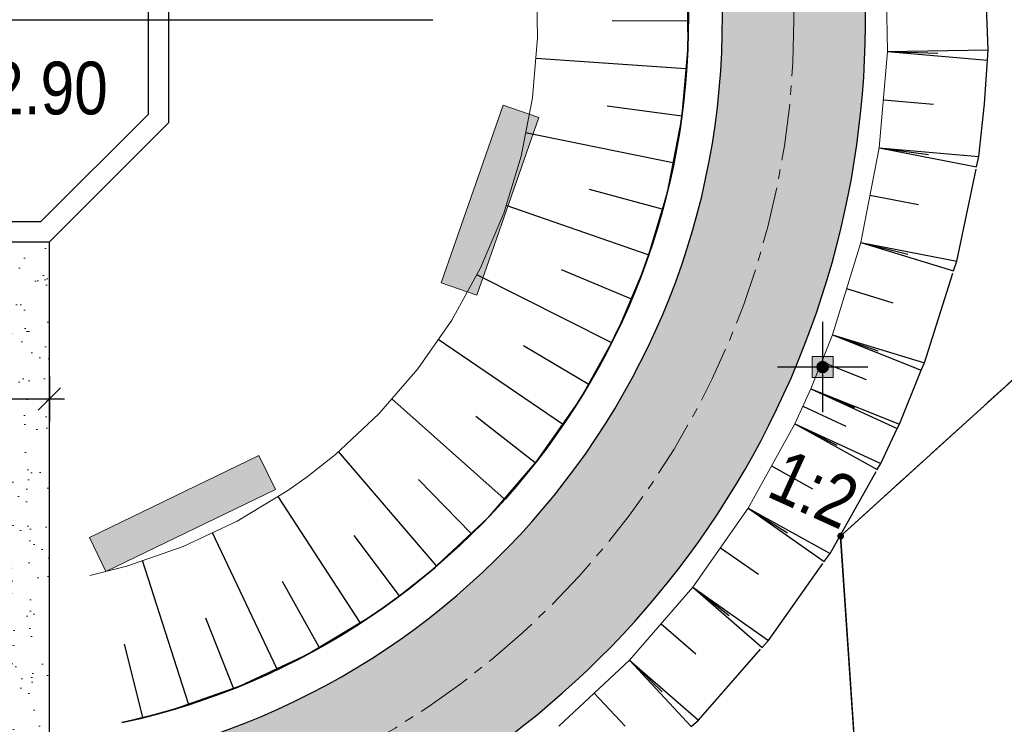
# Model space of a CAD drawing. Header units: metres. Extents: x 0 to 5465380, y 0 to 5925815.
# Tile 109 of 141: x 5463959 to 5463973, y 5925576 to 5925585. Entities that reach past the tile are written whole.
import ezdxf

# ---------------------------------------------------------------- set-up
doc = ezdxf.new("R2010")
doc.units = ezdxf.units.M
for name, pattern in [('CENTER2', [1.125, 0.75, -0.125, 0.125, -0.125]), ('HIDDEN', [0.375, 0.25, -0.125]), ('PRZER1-1', [2, 1, -1]), ('PRZER3-1', [4, 3, -1])]:
    doc.linetypes.add(name, pattern=pattern)
for name, color, linetype, lineweight in [('#DEMCAD_OPR.OŚW.ZEW_1_Nr_Pióra__3', 30, 'Continuous', 18), ('#DEMCAD_OPR.OŚW.ZEW_1_Nr_Pióra__5', 161, 'Continuous', 25), ('#DEMCAD_OPR.OŚW.ZEW_1_Nr_Pióra__6', 5, 'Continuous', 35), ('$DR - obrzeże 8x30', 34, 'Continuous', 30), ('$DR - osie ścieżek', 7, 'CENTER2', 15), ('$DR - wyp. chodnik', 44, 'Continuous', 5), ('$DR - zał. arch.', 7, 'Continuous', 13), ('$DR - zał. mapa', 250, 'Continuous', 0), ('___ławki_Nr_Pióra__141', 7, 'Continuous', 0), ('___ławki_Nr_Pióra__246', 34, 'Continuous', 211)]:
    doc.layers.add(name, color=color, linetype=linetype, lineweight=lineweight)
for name, color, linetype in [('$DR - rzędne', 1, 'Continuous'), ('$DR - wymiary', 7, 'Continuous'), ('____rosliny', 7, 'Continuous'), ('AecObjExplode_rys 1_Vport_D5A', 7, 'Continuous'), ('AecObjExplode_rys 3_Vport_DDD', 7, 'Continuous'), ('AecObjExplode_rys 4_Vport_E22', 7, 'Continuous'), ('C-DROGI-KORYTARZE', 7, 'Continuous'), ('C-DROGI-SYTUACJA', 7, 'Continuous'), ('C-DZIALKI', 5, 'Continuous'), ('C-TEREN-SKARPY', 94, 'Continuous')]:
    doc.layers.add(name, color=color, linetype=linetype)
for name, color, linetype, lineweight, true_color in [('EGBD03', 7, 'Continuous', 18, 0x008000), ('EGBK02', 7, 'PRZER3-1', 18, 0x008000), ('EGBP04', 7, 'Continuous', 18, 0x008000), ('EGBU01', 7, 'PRZER1-1', 18, 0x008000)]:
    doc.layers.add(name, color=color, linetype=linetype, lineweight=lineweight, true_color=true_color)
doc.styles.add('ARIAL 2', font='ARIALN.TTF')
doc.dimstyles.new('LINIOWY', dxfattribs={"dimtxt": 0.7, "dimasz": 0.3, "dimexe": 0.3, "dimexo": 0, "dimgap": 0.2, "dimtad": 1, "dimzin": 9, "dimdsep": 46, "dimtxsty": 'ARIAL 2', "dimblk": 'OBLIQUE', "dimcen": 0, "dimdle": 0.2, "dimclrd": 7, "dimclre": 7, "dimclrt": 1, "dimadec": 0, "dimazin": 0, "dimtfac": 1, "dimtofl": 0, "dimtmove": 1, "dimatfit": 3, "dimldrblk": 'OBLIQUE', "dimfxl": 0.3, "dimfxlon": 1, "dimtolj": 1, "dimtzin": 1, "dimarcsym": 0})

# ---------------------------------------------------------------- blocks, each defined once
blk = doc.blocks.new('EPPGN')
blk.add_hatch(color=0).paths.add_polyline_path([(0, -0.09), (0.027812, -0.085595), (0.052901, -0.072812), (0.072812, -0.052901), (0.085595, -0.027812), (0.09, 0), (0.085595, 0.027812), (0.072812, 0.052901), (0.052901, 0.072812), (0.027812, 0.085595), (0, 0.09), (-0.027812, 0.085595), (-0.052901, 0.072812), (-0.072812, 0.052901), (-0.085595, 0.027812), (-0.09, 0), (-0.085595, -0.027812), (-0.072812, -0.052901), (-0.052901, -0.072812), (-0.027812, -0.085595)])
blk = doc.blocks.new('GK.6640.1913.2022 szara')
at = {"layer": 'EGBD03', "color": 52, "linetype": 'Continuous', "lineweight": 30}
blk.add_lwpolyline([(5463976.53, 5925486.659), (5463970.344, 5925578.524), (5463983.032, 5925590.042), (5463928.32, 5925650.72), (5463927.256, 5925651.9), (5463894.766, 5925638.737), (5463911.73, 5925597.06), (5463843.77, 5925569.527), (5463856.962, 5925537.116), (5463925.884, 5925562.287), (5463928.865, 5925568.698), (5463933.562, 5925570.413), (5463940.422, 5925551.628), (5463935.726, 5925549.913), (5463929.655, 5925553.021), (5463860.732, 5925527.855), (5463901.732, 5925427.127), (5463960.738, 5925457.702)], close=True, dxfattribs=at)
blk.add_lwpolyline([(5463999.014, 5925572.313), (5463983.032, 5925590.042), (5463970.344, 5925578.524), (5463976.53, 5925486.659), (5463987.688, 5925486.122), (5464006.211, 5925485.304)], dxfattribs=at)
at = {"layer": 'EGBK02', "color": 252, "linetype": 'PRZER3-1', "lineweight": 18, "ltscale": 0.5}
blk.add_lwpolyline([(5463856.962, 5925537.116), (5463860.732, 5925527.855), (5463899.34, 5925515.62), (5463908.85, 5925504.3), (5463937.87, 5925497.24), (5463946.13, 5925487.11), (5463947.1, 5925482.79), (5463950.95, 5925472.07), (5463950.99, 5925465.56), (5463952.34, 5925458.74), (5463949.58, 5925451.92), (5463960.738, 5925457.702), (5463976.53, 5925486.659), (5463970.344, 5925578.524), (5463983.032, 5925590.042), (5463928.32, 5925650.72), (5463927.256, 5925651.9), (5463894.766, 5925638.737), (5463911.73, 5925597.06), (5463843.77, 5925569.527)], close=True, dxfattribs=at)
at = {"layer": 'EGBU01', "color": 252, "linetype": 'PRZER1-1', "ltscale": 0.5}
blk.add_lwpolyline([(5463856.962, 5925537.116), (5463860.732, 5925527.855), (5463899.34, 5925515.62), (5463908.85, 5925504.3), (5463937.87, 5925497.24), (5463946.13, 5925487.11), (5463947.1, 5925482.79), (5463950.95, 5925472.07), (5463950.99, 5925465.56), (5463952.34, 5925458.74), (5463949.58, 5925451.92), (5463960.738, 5925457.702), (5463976.53, 5925486.659), (5463970.344, 5925578.524), (5463983.032, 5925590.042), (5463928.32, 5925650.72), (5463927.256, 5925651.9), (5463894.766, 5925638.737), (5463911.73, 5925597.06), (5463843.77, 5925569.527)], close=True, dxfattribs=at)
blk.add_lwpolyline([(5463999.014, 5925572.313), (5463983.032, 5925590.042), (5463970.344, 5925578.524), (5463976.53, 5925486.659), (5463987.688, 5925486.122), (5464006.211, 5925485.304)], dxfattribs=at)
at = {"layer": 'EGBP04', "color": 252, "lineweight": 18, "xscale": 0.5, "yscale": 0.5}
blk.add_blockref('EPPGN', (5463970.344, 5925578.524), dxfattribs=at)
blk = doc.blocks.new('świetlica_bezrzecze_PB_PZT oczyszczony')
at = {"layer": '#DEMCAD_OPR.OŚW.ZEW_1_Nr_Pióra__3', "linetype": 'Continuous'}
blk.add_hatch(color=256, dxfattribs=at).paths.add_polyline_path([(5463970.178, 5925580.768, 1), (5463970.033, 5925580.768, 1)], flags=0)
at = {"layer": '#DEMCAD_OPR.OŚW.ZEW_1_Nr_Pióra__6', "linetype": 'Continuous'}
blk.add_hatch(color=256, dxfattribs=at).paths.add_polyline_path([(5463970.245, 5925580.908), (5463969.965, 5925580.908), (5463969.965, 5925580.628), (5463970.245, 5925580.628)], flags=0)
at = {"layer": '___ławki_Nr_Pióra__246', "linetype": 'Continuous'}
for points in [[(5463965.04, 5925581.886), (5463965.512, 5925581.722), (5463966.335, 5925584.083), (5463965.863, 5925584.247)], [(5463960.368, 5925578.505), (5463960.586, 5925578.055), (5463962.837, 5925579.142), (5463962.619, 5925579.593)]]:
    blk.add_hatch(color=256, dxfattribs=at).paths.add_polyline_path(points, flags=0)
at = {"layer": '#DEMCAD_OPR.OŚW.ZEW_1_Nr_Pióra__3', "linetype": 'Continuous', "flags": 128}
blk.add_lwpolyline([(5463969.965, 5925580.908), (5463970.245, 5925580.908), (5463970.245, 5925580.628), (5463969.965, 5925580.628)], close=True, dxfattribs=at)
at = {"layer": '#DEMCAD_OPR.OŚW.ZEW_1_Nr_Pióra__5', "linetype": 'Continuous', "flags": 128}
for points in [[(5463970.105, 5925581.368), (5463970.105, 5925580.168)], [(5463970.705, 5925580.768), (5463969.505, 5925580.768)]]:
    blk.add_lwpolyline(points, dxfattribs=at)
at = {"layer": '#DEMCAD_OPR.OŚW.ZEW_1_Nr_Pióra__6', "linetype": 'Continuous'}
blk.add_circle((5463970.105, 5925580.768), 0.0725, dxfattribs=at)
at = {"layer": '____rosliny', "linetype": 'Continuous', "flags": 128}
for points in [[(5463961.421, 5925584.016), (5463961.421, 5925586.256), (5463959.836, 5925587.841), (5463957.596, 5925587.841), (5463956.011, 5925586.256), (5463956.011, 5925584.016), (5463957.596, 5925582.431), (5463959.836, 5925582.431)], [(5463959.724, 5925587.571), (5463957.708, 5925587.571), (5463956.282, 5925586.144), (5463956.282, 5925584.128), (5463957.708, 5925582.702), (5463959.724, 5925582.702), (5463961.151, 5925584.128), (5463961.151, 5925586.144)]]:
    blk.add_lwpolyline(points, close=True, dxfattribs=at)
at = {"layer": '___ławki_Nr_Pióra__141', "linetype": 'Continuous', "flags": 128}
for points in [[(5463965.04, 5925581.886), (5463965.512, 5925581.722), (5463966.335, 5925584.083), (5463965.863, 5925584.247)], [(5463960.368, 5925578.505), (5463960.586, 5925578.055), (5463962.837, 5925579.142), (5463962.619, 5925579.593)]]:
    blk.add_lwpolyline(points, close=True, dxfattribs=at)
blk = doc.blocks.new('_OBLIQUE')
at = {"color": 0, "linetype": 'ByBlock'}
blk.add_line((-0.5, -0.5), (0.5, 0.5), dxfattribs=at)
blk = doc.blocks.new('*D100')
at = {"layer": '$DR - wymiary', "color": 7, "lineweight": -2, "transparency": 16777216}
for p, q in [((5463966.706, 5925591.489), (5463966.524, 5925591.727)), ((5463950.583, 5925579.154), (5463966.865, 5925591.611)), ((5463950.742, 5925579.276), (5463950.56, 5925579.514))]:
    blk.add_line(p, q, dxfattribs=at)
at = {"layer": 'Defpoints', "color": 0, "transparency": 16777216}
for p in [(5463966.706, 5925591.489), (5463966.706, 5925591.489), (5463950.742, 5925579.276)]:
    blk.add_point(p, dxfattribs=at)
at = {"layer": '$DR - wymiary', "color": 7, "lineweight": -2, "transparency": 16777216, "xscale": 0.3, "yscale": 0.3, "zscale": 0.3}
for p, rotation in [((5463966.706, 5925591.489), 37.41772911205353), ((5463950.742, 5925579.276), 217.4177291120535)]:
    blk.add_blockref('_OBLIQUE', p, dxfattribs=dict(at, rotation=rotation))
at = {"layer": '$DR - wymiary', "color": 1, "transparency": 16777216, "insert": (5463958.385, 5925585.825), "char_height": 0.7, "attachment_point": 5, "rotation": 37.4177, "style": 'ARIAL 2'}
blk.add_mtext('\\A1;20.1', dxfattribs=at)
blk = doc.blocks.new('*D137')
at = {"layer": '$DR - wymiary', "color": 7, "lineweight": -2, "transparency": 16777216}
blk.add_line((5463958.724, 5925585.382), (5463964.93, 5925585.382), dxfattribs=at)
at = {"layer": 'Defpoints', "color": 0, "transparency": 16777216}
for p in [(5463958.724, 5925585.382), (5463960.561, 5925585.382), (0, 0)]:
    blk.add_point(p, dxfattribs=at)
at = {"layer": '$DR - wymiary', "color": 1, "transparency": 16777216, "insert": (5463962.845, 5925585.94), "char_height": 0.7, "attachment_point": 5, "style": 'ARIAL 2'}
blk.add_mtext('\\A1;5925585.38', dxfattribs=at)
blk = doc.blocks.new('*D145')
at = {"layer": '$DR - wymiary', "color": 7, "lineweight": -2, "transparency": 16777216}
for p, q in [((5463957.596, 5925580.645), (5463957.596, 5925580.045)), ((5463959.836, 5925580.645), (5463959.836, 5925580.045)), ((5463957.396, 5925580.345), (5463960.036, 5925580.345))]:
    blk.add_line(p, q, dxfattribs=at)
at = {"layer": 'Defpoints', "color": 0, "transparency": 16777216}
for p in [(5463957.596, 5925582.431), (5463959.836, 5925582.431), (5463959.836, 5925580.345)]:
    blk.add_point(p, dxfattribs=at)
at = {"layer": '$DR - wymiary', "color": 7, "lineweight": -2, "transparency": 16777216, "xscale": 0.3, "yscale": 0.3, "zscale": 0.3, "rotation": 180}
blk.add_blockref('_OBLIQUE', (5463957.596, 5925580.345), dxfattribs=at)
at = {"layer": '$DR - wymiary', "color": 7, "lineweight": -2, "transparency": 16777216, "xscale": 0.3, "yscale": 0.3, "zscale": 0.3}
blk.add_blockref('_OBLIQUE', (5463959.836, 5925580.345), dxfattribs=at)
at = {"layer": '$DR - wymiary', "color": 1, "transparency": 16777216, "insert": (5463958.716, 5925580.896), "char_height": 0.7, "attachment_point": 5, "style": 'ARIAL 2'}
blk.add_mtext('\\A1;2.2', dxfattribs=at)
blk = doc.blocks.new('AecObjExplode_rys 1_Vport_D5A')
at = {"layer": 'C-DROGI-KORYTARZE', "color": 92, "linetype": 'Continuous', "lineweight": 9}
for p, q in [((5463968.298, 5925586.066), (5463968.316, 5925585.067)), ((5463966.303, 5925585.924), (5463966.317, 5925585.134)), ((5463966.316, 5925585.094), (5463966.25, 5925584.346)), ((5463966.317, 5925585.134), (5463966.316, 5925585.094)), ((5463968.314, 5925585.017), (5463968.231, 5925584.071)), ((5463968.316, 5925585.067), (5463968.314, 5925585.017)), ((5463966.25, 5925584.346), (5463966.1, 5925583.57)), ((5463968.231, 5925584.071), (5463968.041, 5925583.089)), ((5463966.1, 5925583.57), (5463965.87, 5925582.814)), ((5463968.041, 5925583.089), (5463967.751, 5925582.133)), ((5463965.87, 5925582.814), (5463965.563, 5925582.086)), ((5463965.563, 5925582.086), (5463965.181, 5925581.393)), ((5463967.751, 5925582.133), (5463967.362, 5925581.212)), ((5463965.181, 5925581.393), (5463964.729, 5925580.745)), ((5463967.362, 5925581.212), (5463966.879, 5925580.337)), ((5463964.729, 5925580.745), (5463964.211, 5925580.147)), ((5463966.879, 5925580.337), (5463966.307, 5925579.517)), ((5463964.211, 5925580.147), (5463963.634, 5925579.607)), ((5463963.634, 5925579.607), (5463963.261, 5925579.312)), ((5463966.307, 5925579.517), (5463965.653, 5925578.761)), ((5463963.261, 5925579.312), (5463963.004, 5925579.13)), ((5463963.004, 5925579.13), (5463962.328, 5925578.721)), ((5463962.328, 5925578.721), (5463961.612, 5925578.385)), ((5463965.653, 5925578.761), (5463964.924, 5925578.078)), ((5463961.612, 5925578.385), (5463960.866, 5925578.126)), ((5463960.866, 5925578.126), (5463960.372, 5925578.001)), ((5463964.924, 5925578.078), (5463964.452, 5925577.705)), ((5463964.452, 5925577.705), (5463964.127, 5925577.475)), ((5463964.127, 5925577.475), (5463963.271, 5925576.958)), ((5463963.271, 5925576.958), (5463962.366, 5925576.533)), ((5463962.366, 5925576.533), (5463961.422, 5925576.205)), ((5463961.422, 5925576.205), (5463960.798, 5925576.047))]:
    blk.add_line(p, q, dxfattribs=at)
at = {"layer": 'C-DROGI-KORYTARZE', "color": 54, "linetype": 'Continuous', "lineweight": -3}
for p, q in [((5463968.311, 5925585.362, 42.387), (5463967.312, 5925585.365, 42.367)), ((5463968.289, 5925584.731, 42.387), (5463966.296, 5925584.869, 42.347)), ((5463968.233, 5925584.102, 42.389), (5463967.243, 5925584.236, 42.369)), ((5463968.117, 5925583.48, 42.393), (5463966.16, 5925583.879, 42.353)), ((5463967.973, 5925582.865, 42.399), (5463967.01, 5925583.129, 42.379)), ((5463967.789, 5925582.26, 42.407), (5463965.901, 5925582.915, 42.367)), ((5463967.298, 5925581.097, 42.43), (5463965.512, 5925581.994, 42.39)), ((5463967.557, 5925581.673, 42.418), (5463966.637, 5925582.062, 42.398)), ((5463966.652, 5925580.012, 42.462), (5463965.001, 5925581.136, 42.422)), ((5463966.993, 5925580.543, 42.445), (5463966.132, 5925581.05, 42.425)), ((5463965.874, 5925579.017, 42.501), (5463964.386, 5925580.349, 42.461)), ((5463966.288, 5925579.495, 42.48), (5463965.501, 5925580.111, 42.46)), ((5463964.977, 5925578.128, 42.549), (5463963.676, 5925579.646, 42.509)), ((5463965.438, 5925578.56, 42.524), (5463964.74, 5925579.274, 42.504)), ((5463963.963, 5925577.375, 42.604), (5463962.874, 5925579.051, 42.564)), ((5463962.858, 5925576.763, 42.661), (5463962.001, 5925578.568, 42.621)), ((5463964.485, 5925577.731, 42.576), (5463963.886, 5925578.532, 42.556)), ((5463961.685, 5925576.296, 42.717), (5463961.073, 5925578.198, 42.677)), ((5463963.421, 5925577.048, 42.632), (5463962.934, 5925577.921, 42.612)), ((5463962.282, 5925576.503, 42.689), (5463961.914, 5925577.433, 42.669)), ((5463961.079, 5925576.118, 42.746), (5463960.836, 5925577.087, 42.726))]:
    blk.add_line(p, q, dxfattribs=at)
at = {"layer": 'C-DROGI-SYTUACJA', "color": 92, "linetype": 'Continuous', "lineweight": 9}
for p, q in [((5463970.967, 5925584.959), (5463970.944, 5925586.241)), ((5463970.855, 5925583.682), (5463970.967, 5925584.959)), ((5463970.611, 5925582.423), (5463970.855, 5925583.682)), ((5463970.237, 5925581.197), (5463970.611, 5925582.423)), ((5463969.95, 5925580.48), (5463970.237, 5925581.197)), ((5463969.736, 5925580.016), (5463969.95, 5925580.48)), ((5463969.115, 5925578.895), (5463969.736, 5925580.016)), ((5463968.38, 5925577.844), (5463969.115, 5925578.895)), ((5463967.539, 5925576.876), (5463968.38, 5925577.844)), ((5463966.602, 5925576.001), (5463967.539, 5925576.876))]:
    blk.add_line(p, q, dxfattribs=at)
at = {"layer": 'C-DZIALKI', "color": 7, "linetype": 'Continuous', "lineweight": 35}
blk.add_arc((5463958.762, 5925585.387), 9.56, 282.2986, 261.7796, dxfattribs=at)
at = {"layer": 'C-TEREN-SKARPY', "color": 92, "linetype": 'HIDDEN', "lineweight": -3, "ltscale": 5}
for p, q in [((5463972.303, 5925584.983), (5463972.254, 5925586.264)), ((5463972.294, 5925584.843), (5463972.303, 5925584.983)), ((5463972.254, 5925584.266), (5463972.294, 5925584.843)), ((5463972.179, 5925583.566), (5463972.254, 5925584.266)), ((5463972.15, 5925583.43), (5463972.179, 5925583.566)), ((5463971.886, 5925582.175), (5463972.15, 5925583.43)), ((5463971.844, 5925582.046), (5463971.886, 5925582.175)), ((5463971.457, 5925580.824), (5463971.844, 5925582.046)), ((5463971.415, 5925580.726), (5463971.457, 5925580.824)), ((5463971.125, 5925580.011), (5463971.415, 5925580.726)), ((5463971.094, 5925579.952), (5463971.125, 5925580.011)), ((5463970.878, 5925579.489), (5463971.094, 5925579.952)), ((5463970.83, 5925579.41), (5463970.878, 5925579.489)), ((5463970.204, 5925578.291), (5463970.83, 5925579.41)), ((5463970.127, 5925578.186), (5463970.204, 5925578.291)), ((5463969.387, 5925577.139), (5463970.127, 5925578.186)), ((5463969.301, 5925577.044), (5463969.387, 5925577.139)), ((5463968.456, 5925576.08), (5463969.301, 5925577.044)), ((5463968.361, 5925575.995), (5463968.456, 5925576.08))]:
    blk.add_line(p, q, dxfattribs=at)
at = {"layer": 'C-TEREN-SKARPY', "color": 92, "linetype": 'Continuous', "lineweight": -3}
for p, q in [((5463970.967, 5925584.959, 42.45), (5463972.303, 5925584.983, 41.782)), ((5463970.967, 5925584.959), (5463972.303, 5925584.983)), ((5463970.967, 5925584.959, 42.45), (5463972.294, 5925584.843, 41.784)), ((5463970.967, 5925584.959, 42.45), (5463971.633, 5925584.936, 42.117)), ((5463970.967, 5925584.959), (5463972.294, 5925584.843)), ((5463970.911, 5925584.32, 42.465), (5463971.579, 5925584.262, 42.129)), ((5463970.855, 5925583.682, 42.479), (5463972.15, 5925583.43, 41.819)), ((5463970.855, 5925583.682, 42.479), (5463971.51, 5925583.59, 42.148)), ((5463970.855, 5925583.682, 42.479), (5463972.179, 5925583.566, 41.815)), ((5463970.855, 5925583.682), (5463972.15, 5925583.43)), ((5463970.855, 5925583.682), (5463972.179, 5925583.566)), ((5463970.733, 5925583.052, 42.496), (5463971.376, 5925582.928, 42.169)), ((5463970.611, 5925582.423, 42.513), (5463971.844, 5925582.046, 41.868)), ((5463970.611, 5925582.423, 42.513), (5463971.238, 5925582.267, 42.189)), ((5463970.611, 5925582.423, 42.513), (5463971.886, 5925582.175, 41.863)), ((5463970.611, 5925582.423), (5463971.844, 5925582.046)), ((5463970.611, 5925582.423), (5463971.886, 5925582.175)), ((5463970.424, 5925581.81, 42.532), (5463971.037, 5925581.622, 42.211)), ((5463970.237, 5925581.197, 42.552), (5463971.415, 5925580.726, 41.917)), ((5463970.237, 5925581.197, 42.552), (5463970.836, 5925580.986, 42.234)), ((5463970.237, 5925581.197, 42.552), (5463971.457, 5925580.824, 41.913)), ((5463970.237, 5925581.197), (5463971.415, 5925580.726)), ((5463970.237, 5925581.197), (5463971.457, 5925580.824)), ((5463970.093, 5925580.839, 42.565), (5463970.681, 5925580.604, 42.248)), ((5463969.95, 5925580.48, 42.578), (5463971.094, 5925579.952, 41.948)), ((5463969.95, 5925580.48, 42.578), (5463970.53, 5925580.231, 42.262)), ((5463969.95, 5925580.48, 42.578), (5463971.125, 5925580.011, 41.945)), ((5463969.95, 5925580.48), (5463971.094, 5925579.952)), ((5463969.95, 5925580.48), (5463971.125, 5925580.011)), ((5463969.843, 5925580.248, 42.587), (5463970.415, 5925579.985, 42.272)), ((5463969.736, 5925580.016, 42.595), (5463970.83, 5925579.41, 41.97)), ((5463969.736, 5925580.016, 42.595), (5463970.295, 5925579.733, 42.282)), ((5463969.736, 5925580.016, 42.595), (5463970.878, 5925579.489, 41.967)), ((5463969.736, 5925580.016), (5463970.83, 5925579.41)), ((5463969.736, 5925580.016), (5463970.878, 5925579.489)), ((5463969.425, 5925579.455, 42.618), (5463969.971, 5925579.153, 42.306)), ((5463969.115, 5925578.895, 42.64), (5463970.127, 5925578.186, 42.022)), ((5463969.115, 5925578.895, 42.64), (5463969.64, 5925578.567, 42.33)), ((5463969.115, 5925578.895, 42.64), (5463970.204, 5925578.291, 42.017)), ((5463969.115, 5925578.895), (5463970.127, 5925578.186)), ((5463969.115, 5925578.895), (5463970.204, 5925578.291)), ((5463968.747, 5925578.369, 42.663), (5463969.252, 5925578.016, 42.354)), ((5463968.38, 5925577.844, 42.685), (5463969.301, 5925577.044, 42.075)), ((5463968.38, 5925577.844, 42.685), (5463968.862, 5925577.468, 42.379)), ((5463968.38, 5925577.844, 42.685), (5463969.387, 5925577.139, 42.07)), ((5463968.38, 5925577.844), (5463969.301, 5925577.044)), ((5463968.38, 5925577.844), (5463969.387, 5925577.139)), ((5463967.959, 5925577.36, 42.707), (5463968.419, 5925576.961, 42.403)), ((5463967.539, 5925576.876, 42.73), (5463968.361, 5925575.995, 42.127)), ((5463967.539, 5925576.876, 42.73), (5463967.974, 5925576.457, 42.427)), ((5463967.539, 5925576.876, 42.73), (5463968.456, 5925576.08, 42.123)), ((5463967.539, 5925576.876), (5463968.456, 5925576.08)), ((5463967.539, 5925576.876), (5463968.361, 5925575.995)), ((5463967.07, 5925576.439, 42.752), (5463967.481, 5925575.999, 42.451))]:
    blk.add_line(p, q, dxfattribs=at)
blk = doc.blocks.new('AecObjExplode_rys 4_Vport_E22')
at = {"layer": 'C-DROGI-KORYTARZE', "color": 92, "linetype": 'Continuous', "lineweight": 9}
for p, q in [((5463968.298, 5925586.066), (5463968.316, 5925585.067)), ((5463966.303, 5925585.924), (5463966.317, 5925585.134)), ((5463966.316, 5925585.094), (5463966.25, 5925584.346)), ((5463966.317, 5925585.134), (5463966.316, 5925585.094)), ((5463968.314, 5925585.017), (5463968.231, 5925584.071)), ((5463968.316, 5925585.067), (5463968.314, 5925585.017)), ((5463966.25, 5925584.346), (5463966.1, 5925583.57)), ((5463968.231, 5925584.071), (5463968.041, 5925583.089)), ((5463966.1, 5925583.57), (5463965.87, 5925582.814)), ((5463968.041, 5925583.089), (5463967.751, 5925582.133)), ((5463965.87, 5925582.814), (5463965.563, 5925582.086)), ((5463965.563, 5925582.086), (5463965.181, 5925581.393)), ((5463967.751, 5925582.133), (5463967.362, 5925581.212)), ((5463965.181, 5925581.393), (5463964.729, 5925580.745)), ((5463967.362, 5925581.212), (5463966.879, 5925580.337)), ((5463964.729, 5925580.745), (5463964.211, 5925580.147)), ((5463966.879, 5925580.337), (5463966.307, 5925579.517)), ((5463964.211, 5925580.147), (5463963.634, 5925579.607)), ((5463963.634, 5925579.607), (5463963.261, 5925579.312)), ((5463966.307, 5925579.517), (5463965.653, 5925578.761)), ((5463963.261, 5925579.312), (5463963.004, 5925579.13)), ((5463963.004, 5925579.13), (5463962.328, 5925578.721)), ((5463962.328, 5925578.721), (5463961.612, 5925578.385)), ((5463965.653, 5925578.761), (5463964.924, 5925578.078)), ((5463961.612, 5925578.385), (5463960.866, 5925578.126)), ((5463960.866, 5925578.126), (5463960.372, 5925578.001)), ((5463964.924, 5925578.078), (5463964.452, 5925577.705)), ((5463964.452, 5925577.705), (5463964.127, 5925577.475)), ((5463964.127, 5925577.475), (5463963.271, 5925576.958)), ((5463963.271, 5925576.958), (5463962.366, 5925576.533)), ((5463962.366, 5925576.533), (5463961.422, 5925576.205)), ((5463961.422, 5925576.205), (5463960.798, 5925576.047))]:
    blk.add_line(p, q, dxfattribs=at)
at = {"layer": 'C-DROGI-KORYTARZE', "color": 54, "linetype": 'Continuous', "lineweight": -3}
for p, q in [((5463968.311, 5925585.362, 42.387), (5463967.312, 5925585.365, 42.367)), ((5463968.289, 5925584.731, 42.387), (5463966.296, 5925584.869, 42.347)), ((5463968.233, 5925584.102, 42.389), (5463967.243, 5925584.236, 42.369)), ((5463968.117, 5925583.48, 42.393), (5463966.16, 5925583.879, 42.353)), ((5463967.973, 5925582.865, 42.399), (5463967.01, 5925583.129, 42.379)), ((5463967.789, 5925582.26, 42.407), (5463965.901, 5925582.915, 42.367)), ((5463967.298, 5925581.097, 42.43), (5463965.512, 5925581.994, 42.39)), ((5463967.557, 5925581.673, 42.418), (5463966.637, 5925582.062, 42.398)), ((5463966.652, 5925580.012, 42.462), (5463965.001, 5925581.136, 42.422)), ((5463966.993, 5925580.543, 42.445), (5463966.132, 5925581.05, 42.425)), ((5463965.874, 5925579.017, 42.501), (5463964.386, 5925580.349, 42.461)), ((5463966.288, 5925579.495, 42.48), (5463965.501, 5925580.111, 42.46)), ((5463964.977, 5925578.128, 42.549), (5463963.676, 5925579.646, 42.509)), ((5463965.438, 5925578.56, 42.524), (5463964.74, 5925579.274, 42.504)), ((5463963.963, 5925577.375, 42.604), (5463962.874, 5925579.051, 42.564)), ((5463962.858, 5925576.763, 42.661), (5463962.001, 5925578.568, 42.621)), ((5463964.485, 5925577.731, 42.576), (5463963.886, 5925578.532, 42.556)), ((5463961.685, 5925576.296, 42.717), (5463961.073, 5925578.198, 42.677)), ((5463963.421, 5925577.048, 42.632), (5463962.934, 5925577.921, 42.612)), ((5463962.282, 5925576.503, 42.689), (5463961.914, 5925577.433, 42.669)), ((5463961.079, 5925576.118, 42.746), (5463960.836, 5925577.087, 42.726))]:
    blk.add_line(p, q, dxfattribs=at)
at = {"layer": 'C-DROGI-SYTUACJA', "color": 92, "linetype": 'Continuous', "lineweight": 9}
for p, q in [((5463970.967, 5925584.959), (5463970.944, 5925586.241)), ((5463970.855, 5925583.682), (5463970.967, 5925584.959)), ((5463970.611, 5925582.423), (5463970.855, 5925583.682)), ((5463970.237, 5925581.197), (5463970.611, 5925582.423)), ((5463969.95, 5925580.48), (5463970.237, 5925581.197)), ((5463969.736, 5925580.016), (5463969.95, 5925580.48)), ((5463969.115, 5925578.895), (5463969.736, 5925580.016)), ((5463968.38, 5925577.844), (5463969.115, 5925578.895)), ((5463967.539, 5925576.876), (5463968.38, 5925577.844)), ((5463966.602, 5925576.001), (5463967.539, 5925576.876))]:
    blk.add_line(p, q, dxfattribs=at)
at = {"layer": 'C-DZIALKI', "color": 7, "linetype": 'Continuous', "lineweight": 35}
blk.add_arc((5463958.762, 5925585.387), 9.56, 282.2986, 261.7796, dxfattribs=at)
at = {"layer": 'C-TEREN-SKARPY', "color": 92, "linetype": 'HIDDEN', "lineweight": -3, "ltscale": 5}
for p, q in [((5463972.303, 5925584.983), (5463972.254, 5925586.264)), ((5463972.294, 5925584.843), (5463972.303, 5925584.983)), ((5463972.254, 5925584.266), (5463972.294, 5925584.843)), ((5463972.179, 5925583.566), (5463972.254, 5925584.266)), ((5463972.15, 5925583.43), (5463972.179, 5925583.566)), ((5463971.886, 5925582.175), (5463972.15, 5925583.43)), ((5463971.844, 5925582.046), (5463971.886, 5925582.175)), ((5463971.457, 5925580.824), (5463971.844, 5925582.046)), ((5463971.415, 5925580.726), (5463971.457, 5925580.824)), ((5463971.125, 5925580.011), (5463971.415, 5925580.726)), ((5463971.094, 5925579.952), (5463971.125, 5925580.011)), ((5463970.878, 5925579.489), (5463971.094, 5925579.952)), ((5463970.83, 5925579.41), (5463970.878, 5925579.489)), ((5463970.204, 5925578.291), (5463970.83, 5925579.41)), ((5463970.127, 5925578.186), (5463970.204, 5925578.291)), ((5463969.387, 5925577.139), (5463970.127, 5925578.186)), ((5463969.301, 5925577.044), (5463969.387, 5925577.139)), ((5463968.456, 5925576.08), (5463969.301, 5925577.044)), ((5463968.361, 5925575.995), (5463968.456, 5925576.08))]:
    blk.add_line(p, q, dxfattribs=at)
at = {"layer": 'C-TEREN-SKARPY', "color": 92, "linetype": 'Continuous', "lineweight": -3}
for p, q in [((5463970.967, 5925584.959, 42.45), (5463972.303, 5925584.983, 41.782)), ((5463970.967, 5925584.959), (5463972.303, 5925584.983)), ((5463970.967, 5925584.959, 42.45), (5463972.294, 5925584.843, 41.784)), ((5463970.967, 5925584.959, 42.45), (5463971.633, 5925584.936, 42.117)), ((5463970.967, 5925584.959), (5463972.294, 5925584.843)), ((5463970.911, 5925584.32, 42.465), (5463971.579, 5925584.262, 42.129)), ((5463970.855, 5925583.682, 42.479), (5463972.15, 5925583.43, 41.819)), ((5463970.855, 5925583.682, 42.479), (5463971.51, 5925583.59, 42.148)), ((5463970.855, 5925583.682, 42.479), (5463972.179, 5925583.566, 41.815)), ((5463970.855, 5925583.682), (5463972.15, 5925583.43)), ((5463970.855, 5925583.682), (5463972.179, 5925583.566)), ((5463970.733, 5925583.052, 42.496), (5463971.376, 5925582.928, 42.169)), ((5463970.611, 5925582.423, 42.513), (5463971.844, 5925582.046, 41.868)), ((5463970.611, 5925582.423, 42.513), (5463971.238, 5925582.267, 42.189)), ((5463970.611, 5925582.423, 42.513), (5463971.886, 5925582.175, 41.863)), ((5463970.611, 5925582.423), (5463971.844, 5925582.046)), ((5463970.611, 5925582.423), (5463971.886, 5925582.175)), ((5463970.424, 5925581.81, 42.532), (5463971.037, 5925581.622, 42.211)), ((5463970.237, 5925581.197, 42.552), (5463971.415, 5925580.726, 41.917)), ((5463970.237, 5925581.197, 42.552), (5463970.836, 5925580.986, 42.234)), ((5463970.237, 5925581.197, 42.552), (5463971.457, 5925580.824, 41.913)), ((5463970.237, 5925581.197), (5463971.415, 5925580.726)), ((5463970.237, 5925581.197), (5463971.457, 5925580.824)), ((5463970.093, 5925580.839, 42.565), (5463970.681, 5925580.604, 42.248)), ((5463969.95, 5925580.48, 42.578), (5463971.094, 5925579.952, 41.948)), ((5463969.95, 5925580.48, 42.578), (5463970.53, 5925580.231, 42.262)), ((5463969.95, 5925580.48, 42.578), (5463971.125, 5925580.011, 41.945)), ((5463969.95, 5925580.48), (5463971.094, 5925579.952)), ((5463969.95, 5925580.48), (5463971.125, 5925580.011)), ((5463969.843, 5925580.248, 42.587), (5463970.415, 5925579.985, 42.272)), ((5463969.736, 5925580.016, 42.595), (5463970.83, 5925579.41, 41.97)), ((5463969.736, 5925580.016, 42.595), (5463970.295, 5925579.733, 42.282)), ((5463969.736, 5925580.016, 42.595), (5463970.878, 5925579.489, 41.967)), ((5463969.736, 5925580.016), (5463970.83, 5925579.41)), ((5463969.736, 5925580.016), (5463970.878, 5925579.489)), ((5463969.425, 5925579.455, 42.618), (5463969.971, 5925579.153, 42.306)), ((5463969.115, 5925578.895, 42.64), (5463970.127, 5925578.186, 42.022)), ((5463969.115, 5925578.895, 42.64), (5463969.64, 5925578.567, 42.33)), ((5463969.115, 5925578.895, 42.64), (5463970.204, 5925578.291, 42.017)), ((5463969.115, 5925578.895), (5463970.127, 5925578.186)), ((5463969.115, 5925578.895), (5463970.204, 5925578.291)), ((5463968.747, 5925578.369, 42.663), (5463969.252, 5925578.016, 42.354)), ((5463968.38, 5925577.844, 42.685), (5463969.301, 5925577.044, 42.075)), ((5463968.38, 5925577.844, 42.685), (5463968.862, 5925577.468, 42.379)), ((5463968.38, 5925577.844, 42.685), (5463969.387, 5925577.139, 42.07)), ((5463968.38, 5925577.844), (5463969.301, 5925577.044)), ((5463968.38, 5925577.844), (5463969.387, 5925577.139)), ((5463967.959, 5925577.36, 42.707), (5463968.419, 5925576.961, 42.403)), ((5463967.539, 5925576.876, 42.73), (5463968.361, 5925575.995, 42.127)), ((5463967.539, 5925576.876, 42.73), (5463967.974, 5925576.457, 42.427)), ((5463967.539, 5925576.876, 42.73), (5463968.456, 5925576.08, 42.123)), ((5463967.539, 5925576.876), (5463968.456, 5925576.08)), ((5463967.539, 5925576.876), (5463968.361, 5925575.995)), ((5463967.07, 5925576.439, 42.752), (5463967.481, 5925575.999, 42.451))]:
    blk.add_line(p, q, dxfattribs=at)
blk = doc.blocks.new('AecObjExplode_rys 3_Vport_DDD')
at = {"layer": 'C-DROGI-KORYTARZE', "color": 92, "linetype": 'Continuous', "lineweight": 9}
for p, q in [((5463968.298, 5925586.066), (5463968.316, 5925585.067)), ((5463966.303, 5925585.924), (5463966.317, 5925585.134)), ((5463966.316, 5925585.094), (5463966.25, 5925584.346)), ((5463966.317, 5925585.134), (5463966.316, 5925585.094)), ((5463968.314, 5925585.017), (5463968.231, 5925584.071)), ((5463968.316, 5925585.067), (5463968.314, 5925585.017)), ((5463966.25, 5925584.346), (5463966.1, 5925583.57)), ((5463968.231, 5925584.071), (5463968.041, 5925583.089)), ((5463966.1, 5925583.57), (5463965.87, 5925582.814)), ((5463968.041, 5925583.089), (5463967.751, 5925582.133)), ((5463965.87, 5925582.814), (5463965.563, 5925582.086)), ((5463965.563, 5925582.086), (5463965.181, 5925581.393)), ((5463967.751, 5925582.133), (5463967.362, 5925581.212)), ((5463965.181, 5925581.393), (5463964.729, 5925580.745)), ((5463967.362, 5925581.212), (5463966.879, 5925580.337)), ((5463964.729, 5925580.745), (5463964.211, 5925580.147)), ((5463966.879, 5925580.337), (5463966.307, 5925579.517)), ((5463964.211, 5925580.147), (5463963.634, 5925579.607)), ((5463963.634, 5925579.607), (5463963.261, 5925579.312)), ((5463966.307, 5925579.517), (5463965.653, 5925578.761)), ((5463963.261, 5925579.312), (5463963.004, 5925579.13)), ((5463963.004, 5925579.13), (5463962.328, 5925578.721)), ((5463962.328, 5925578.721), (5463961.612, 5925578.385)), ((5463965.653, 5925578.761), (5463964.924, 5925578.078)), ((5463961.612, 5925578.385), (5463960.866, 5925578.126)), ((5463960.866, 5925578.126), (5463960.372, 5925578.001)), ((5463964.924, 5925578.078), (5463964.452, 5925577.705)), ((5463964.452, 5925577.705), (5463964.127, 5925577.475)), ((5463964.127, 5925577.475), (5463963.271, 5925576.958)), ((5463963.271, 5925576.958), (5463962.366, 5925576.533)), ((5463962.366, 5925576.533), (5463961.422, 5925576.205)), ((5463961.422, 5925576.205), (5463960.798, 5925576.047))]:
    blk.add_line(p, q, dxfattribs=at)
at = {"layer": 'C-DROGI-KORYTARZE', "color": 54, "linetype": 'Continuous', "lineweight": -3}
for p, q in [((5463968.311, 5925585.362, 42.387), (5463967.312, 5925585.365, 42.367)), ((5463968.289, 5925584.731, 42.387), (5463966.296, 5925584.869, 42.347)), ((5463968.233, 5925584.102, 42.389), (5463967.243, 5925584.236, 42.369)), ((5463968.117, 5925583.48, 42.393), (5463966.16, 5925583.879, 42.353)), ((5463967.973, 5925582.865, 42.399), (5463967.01, 5925583.129, 42.379)), ((5463967.789, 5925582.26, 42.407), (5463965.901, 5925582.915, 42.367)), ((5463967.298, 5925581.097, 42.43), (5463965.512, 5925581.994, 42.39)), ((5463967.557, 5925581.673, 42.418), (5463966.637, 5925582.062, 42.398)), ((5463966.652, 5925580.012, 42.462), (5463965.001, 5925581.136, 42.422)), ((5463966.993, 5925580.543, 42.445), (5463966.132, 5925581.05, 42.425)), ((5463965.874, 5925579.017, 42.501), (5463964.386, 5925580.349, 42.461)), ((5463966.288, 5925579.495, 42.48), (5463965.501, 5925580.111, 42.46)), ((5463964.977, 5925578.128, 42.549), (5463963.676, 5925579.646, 42.509)), ((5463965.438, 5925578.56, 42.524), (5463964.74, 5925579.274, 42.504)), ((5463963.963, 5925577.375, 42.604), (5463962.874, 5925579.051, 42.564)), ((5463962.858, 5925576.763, 42.661), (5463962.001, 5925578.568, 42.621)), ((5463964.485, 5925577.731, 42.576), (5463963.886, 5925578.532, 42.556)), ((5463961.685, 5925576.296, 42.717), (5463961.073, 5925578.198, 42.677)), ((5463963.421, 5925577.048, 42.632), (5463962.934, 5925577.921, 42.612)), ((5463962.282, 5925576.503, 42.689), (5463961.914, 5925577.433, 42.669)), ((5463961.079, 5925576.118, 42.746), (5463960.836, 5925577.087, 42.726))]:
    blk.add_line(p, q, dxfattribs=at)
at = {"layer": 'C-DROGI-SYTUACJA', "color": 92, "linetype": 'Continuous', "lineweight": 9}
for p, q in [((5463970.967, 5925584.959), (5463970.944, 5925586.241)), ((5463970.855, 5925583.682), (5463970.967, 5925584.959)), ((5463970.611, 5925582.423), (5463970.855, 5925583.682)), ((5463970.237, 5925581.197), (5463970.611, 5925582.423)), ((5463969.95, 5925580.48), (5463970.237, 5925581.197)), ((5463969.736, 5925580.016), (5463969.95, 5925580.48)), ((5463969.115, 5925578.895), (5463969.736, 5925580.016)), ((5463968.38, 5925577.844), (5463969.115, 5925578.895)), ((5463967.539, 5925576.876), (5463968.38, 5925577.844)), ((5463966.602, 5925576.001), (5463967.539, 5925576.876))]:
    blk.add_line(p, q, dxfattribs=at)
at = {"layer": 'C-DZIALKI', "color": 7, "linetype": 'Continuous', "lineweight": 35}
blk.add_arc((5463958.762, 5925585.387), 9.56, 282.2986, 261.7796, dxfattribs=at)
at = {"layer": 'C-TEREN-SKARPY', "color": 92, "linetype": 'HIDDEN', "lineweight": -3, "ltscale": 5}
for p, q in [((5463972.303, 5925584.983), (5463972.254, 5925586.264)), ((5463972.294, 5925584.843), (5463972.303, 5925584.983)), ((5463972.254, 5925584.266), (5463972.294, 5925584.843)), ((5463972.179, 5925583.566), (5463972.254, 5925584.266)), ((5463972.15, 5925583.43), (5463972.179, 5925583.566)), ((5463971.886, 5925582.175), (5463972.15, 5925583.43)), ((5463971.844, 5925582.046), (5463971.886, 5925582.175)), ((5463971.457, 5925580.824), (5463971.844, 5925582.046)), ((5463971.415, 5925580.726), (5463971.457, 5925580.824)), ((5463971.125, 5925580.011), (5463971.415, 5925580.726)), ((5463971.094, 5925579.952), (5463971.125, 5925580.011)), ((5463970.878, 5925579.489), (5463971.094, 5925579.952)), ((5463970.83, 5925579.41), (5463970.878, 5925579.489)), ((5463970.204, 5925578.291), (5463970.83, 5925579.41)), ((5463970.127, 5925578.186), (5463970.204, 5925578.291)), ((5463969.387, 5925577.139), (5463970.127, 5925578.186)), ((5463969.301, 5925577.044), (5463969.387, 5925577.139)), ((5463968.456, 5925576.08), (5463969.301, 5925577.044)), ((5463968.361, 5925575.995), (5463968.456, 5925576.08))]:
    blk.add_line(p, q, dxfattribs=at)
at = {"layer": 'C-TEREN-SKARPY', "color": 92, "linetype": 'Continuous', "lineweight": -3}
for p, q in [((5463970.967, 5925584.959, 42.45), (5463972.303, 5925584.983, 41.782)), ((5463970.967, 5925584.959), (5463972.303, 5925584.983)), ((5463970.967, 5925584.959, 42.45), (5463972.294, 5925584.843, 41.784)), ((5463970.967, 5925584.959, 42.45), (5463971.633, 5925584.936, 42.117)), ((5463970.967, 5925584.959), (5463972.294, 5925584.843)), ((5463970.911, 5925584.32, 42.465), (5463971.579, 5925584.262, 42.129)), ((5463970.855, 5925583.682, 42.479), (5463972.15, 5925583.43, 41.819)), ((5463970.855, 5925583.682, 42.479), (5463971.51, 5925583.59, 42.148)), ((5463970.855, 5925583.682, 42.479), (5463972.179, 5925583.566, 41.815)), ((5463970.855, 5925583.682), (5463972.15, 5925583.43)), ((5463970.855, 5925583.682), (5463972.179, 5925583.566)), ((5463970.733, 5925583.052, 42.496), (5463971.376, 5925582.928, 42.169)), ((5463970.611, 5925582.423, 42.513), (5463971.844, 5925582.046, 41.868)), ((5463970.611, 5925582.423, 42.513), (5463971.238, 5925582.267, 42.189)), ((5463970.611, 5925582.423, 42.513), (5463971.886, 5925582.175, 41.863)), ((5463970.611, 5925582.423), (5463971.844, 5925582.046)), ((5463970.611, 5925582.423), (5463971.886, 5925582.175)), ((5463970.424, 5925581.81, 42.532), (5463971.037, 5925581.622, 42.211)), ((5463970.237, 5925581.197, 42.552), (5463971.415, 5925580.726, 41.917)), ((5463970.237, 5925581.197, 42.552), (5463970.836, 5925580.986, 42.234)), ((5463970.237, 5925581.197, 42.552), (5463971.457, 5925580.824, 41.913)), ((5463970.237, 5925581.197), (5463971.415, 5925580.726)), ((5463970.237, 5925581.197), (5463971.457, 5925580.824)), ((5463970.093, 5925580.839, 42.565), (5463970.681, 5925580.604, 42.248)), ((5463969.95, 5925580.48, 42.578), (5463971.094, 5925579.952, 41.948)), ((5463969.95, 5925580.48, 42.578), (5463970.53, 5925580.231, 42.262)), ((5463969.95, 5925580.48, 42.578), (5463971.125, 5925580.011, 41.945)), ((5463969.95, 5925580.48), (5463971.094, 5925579.952)), ((5463969.95, 5925580.48), (5463971.125, 5925580.011)), ((5463969.843, 5925580.248, 42.587), (5463970.415, 5925579.985, 42.272)), ((5463969.736, 5925580.016, 42.595), (5463970.83, 5925579.41, 41.97)), ((5463969.736, 5925580.016, 42.595), (5463970.295, 5925579.733, 42.282)), ((5463969.736, 5925580.016, 42.595), (5463970.878, 5925579.489, 41.967)), ((5463969.736, 5925580.016), (5463970.83, 5925579.41)), ((5463969.736, 5925580.016), (5463970.878, 5925579.489)), ((5463969.425, 5925579.455, 42.618), (5463969.971, 5925579.153, 42.306)), ((5463969.115, 5925578.895, 42.64), (5463970.127, 5925578.186, 42.022)), ((5463969.115, 5925578.895, 42.64), (5463969.64, 5925578.567, 42.33)), ((5463969.115, 5925578.895, 42.64), (5463970.204, 5925578.291, 42.017)), ((5463969.115, 5925578.895), (5463970.127, 5925578.186)), ((5463969.115, 5925578.895), (5463970.204, 5925578.291)), ((5463968.747, 5925578.369, 42.663), (5463969.252, 5925578.016, 42.354)), ((5463968.38, 5925577.844, 42.685), (5463969.301, 5925577.044, 42.075)), ((5463968.38, 5925577.844, 42.685), (5463968.862, 5925577.468, 42.379)), ((5463968.38, 5925577.844, 42.685), (5463969.387, 5925577.139, 42.07)), ((5463968.38, 5925577.844), (5463969.301, 5925577.044)), ((5463968.38, 5925577.844), (5463969.387, 5925577.139)), ((5463967.959, 5925577.36, 42.707), (5463968.419, 5925576.961, 42.403)), ((5463967.539, 5925576.876, 42.73), (5463968.361, 5925575.995, 42.127)), ((5463967.539, 5925576.876, 42.73), (5463967.974, 5925576.457, 42.427)), ((5463967.539, 5925576.876, 42.73), (5463968.456, 5925576.08, 42.123)), ((5463967.539, 5925576.876), (5463968.456, 5925576.08)), ((5463967.539, 5925576.876), (5463968.361, 5925575.995)), ((5463967.07, 5925576.439, 42.752), (5463967.481, 5925575.999, 42.451))]:
    blk.add_line(p, q, dxfattribs=at)

msp = doc.modelspace()

# ---------------------------------------------------------------- hatches: boundary and pattern name
at = {"layer": '$DR - wyp. chodnik'}
h = msp.add_hatch(dxfattribs=at)
h.set_pattern_fill('AR-SAND', color=256, scale=0.01)
h.set_pattern_definition([(37.5, (500, 0), (-0.01600031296, 0.48941323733), [0, -0.38608, 0, -0.4318, 0, -0.41275]), (7.5, (500, 0), (0.44952328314, 0.71682510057), [0, -0.20828, 0, -0.34798, 0, -0.13335]), (327.5, (499.6876, 0), (0.790992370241, 0.001437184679), [0, -0.127, 0, -0.4572, 0, -0.5969]), (317.5, (499.6876, 0), (0.76355645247, 0.22292932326), [0, -0.0635, 0, -0.29972, 0, -0.3429])])
h.paths.add_polyline_path([(5463958.811, 5925573.433, 1.284126), (5463952.971, 5925595.856), (5463945.622, 5925613.63), (5463944.143, 5925613.018), (5463946.37, 5925607.633, 0.194771), (5463934.37, 5925592.77, 0.959366), (5463910.944, 5925588.139, 1.531072), (5463902.406, 5925567.988), (5463893.559, 5925564.306, 0.384254), (5463887.764, 5925552.083), (5463862.231, 5925541.456), (5463863.153, 5925539.241), (5463888.637, 5925549.847), (5463903.669, 5925513.728), (5463903.08, 5925513.225), (5463904.38, 5925511.705), (5463904.595, 5925511.889), (5463910.657, 5925504.009), (5463924.399, 5925502.717), (5463924.162, 5925500.211), (5463926.552, 5925499.986), (5463926.788, 5925502.493), (5463940.548, 5925501.199), (5463939.758, 5925492.8), (5463941.75, 5925492.612), (5463945.889, 5925536.637, 1.642027), (5463958.177, 5925553.955)])
h.paths.add_polyline_path([(5463914.368, 5925570.584, -0.565703), (5463929.546, 5925559.395), (5463926.129, 5925523.186), (5463905.587, 5925514.846), (5463890.146, 5925551.946, -0.414214), (5463894.404, 5925562.275)], flags=16)
h.paths.add_polyline_path([(5463892.202, 5925579.937, -1), (5463912.302, 5925579.937, -1)], flags=16)
h.paths.add_polyline_path([(5463910.621, 5925571.408, 0.241691), (5463914.061, 5925581.767, 0.332), (5463928.141, 5925579.302), (5463928.394, 5925578.805)], flags=16)
h.paths.add_polyline_path([(5463921.709, 5925573.639), (5463929.394, 5925576.838), (5463944.809, 5925546.509), (5463940.735, 5925503.19), (5463926.976, 5925504.484), (5463932.165, 5925559.475, 0.382129)], flags=16)
h.paths.add_polyline_path([(5463912.703, 5925589.968, -1), (5463932.803, 5925589.968, -1)], flags=16)
h.paths.add_polyline_path([(5463929.85, 5925580.354, 0.111618), (5463933.295, 5925584.342, 0.375671), (5463956.374, 5925560.041), (5463956.18, 5925554.068, 0.258572), (5463946.204, 5925548.178)], flags=16)
h.paths.add_polyline_path([(5463947.101, 5925605.865), (5463951.602, 5925594.979, 0.663307), (5463956.814, 5925573.586), (5463956.436, 5925561.944, -0.732242)], flags=16)
h.paths.add_polyline_path([(5463948.674, 5925585.382, -1), (5463968.774, 5925585.382, -1)], flags=16)
h.paths.add_polyline_path([(5463956.118, 5925552.165), (5463955.923, 5925546.165, 8.05786), (5463957.918, 5925545.968), (5463958.115, 5925552.043, -20.041857)], flags=16)
h.paths.add_polyline_path([(5463926.126, 5925521.027), (5463924.587, 5925504.708), (5463911.711, 5925505.919), (5463906.286, 5925512.971)], flags=16)
h = msp.add_hatch(dxfattribs=at)
h.set_pattern_fill('AR-SAND', color=256, scale=0.01)
h.set_pattern_definition([(37.5, (0, 0), (-0.01600031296, 0.48941323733), [0, -0.38608, 0, -0.4318, 0, -0.41275]), (7.5, (0, 0), (0.44952328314, 0.71682510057), [0, -0.20828, 0, -0.34798, 0, -0.13335]), (327.5, (-0.3124, 0), (0.790992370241, 0.001437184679), [0, -0.127, 0, -0.4572, 0, -0.5969]), (317.5, (-0.3124, 0), (0.76355645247, 0.22292932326), [0, -0.0635, 0, -0.29972, 0, -0.3429])])
h.paths.add_polyline_path([(5463957.596, 5925582.431), (5463959.836, 5925582.431), (5463959.836, 5925575.405), (5463957.596, 5925575.405)])

# ---------------------------------------------------------------- linework, layer by layer
at = {"layer": '$DR - obrzeże 8x30', "flags": 128}
msp.add_lwpolyline([(5463920.599, 5925436.903), (5463921.147, 5925442.718), (5463937.867, 5925451.322), (5463945.889, 5925536.637, 1.642027), (5463958.177, 5925553.955), (5463958.811, 5925573.433, 1.284126), (5463952.971, 5925595.856), (5463945.622, 5925613.63)], format="xyb", dxfattribs=at)
msp.add_lwpolyline([(5463959.836, 5925575.394), (5463959.836, 5925582.431)], dxfattribs=at)
at = {"layer": '$DR - obrzeże 8x30'}
msp.add_arc((5463958.724, 5925585.382), 10.05, 276.3547, 263.5577, dxfattribs=at)
at = {"layer": '$DR - osie ścieżek'}
msp.add_circle((5463958.724, 5925585.382), 11, dxfattribs=at)

# ---------------------------------------------------------------- block references
at = {"layer": '$DR - zał. arch.'}
msp.add_blockref('świetlica_bezrzecze_PB_PZT oczyszczony', (0, 0), dxfattribs=at)
at = {"layer": '$DR - zał. mapa'}
msp.add_blockref('GK.6640.1913.2022 szara', (0, 0), dxfattribs=at)
at = {"layer": 'AecObjExplode_rys 1_Vport_D5A'}
msp.add_blockref('AecObjExplode_rys 1_Vport_D5A', (0, 0), dxfattribs=at)
at = {"layer": 'AecObjExplode_rys 3_Vport_DDD'}
msp.add_blockref('AecObjExplode_rys 3_Vport_DDD', (0, 0), dxfattribs=at)
at = {"layer": 'AecObjExplode_rys 4_Vport_E22'}
msp.add_blockref('AecObjExplode_rys 4_Vport_E22', (0, 0), dxfattribs=at)

# ---------------------------------------------------------------- texts
at = {"layer": '$DR - rzędne', "color": 1, "insert": (5463959.608, 5925584.47), "char_height": 0.7, "attachment_point": 5, "style": 'ARIAL 2'}
msp.add_mtext('\\A1;42.90', dxfattribs=at)
at = {"layer": '$DR - rzędne', "color": 1, "insert": (5463969.99, 5925579.15), "char_height": 0.7, "attachment_point": 5, "rotation": 335.5711, "style": 'ARIAL 2'}
msp.add_mtext('\\A1;1:2', dxfattribs=at)

# ---------------------------------------------------------------- dimensions: what is measured, and where the dimension line sits
at = {"layer": '$DR - wymiary'}
dim = msp.add_linear_dim(base=(5463966.706, 5925591.489), p1=(5463950.742, 5925579.276), p2=(5463966.706, 5925591.489), angle=37.4177, dimstyle='LINIOWY', dxfattribs=at)
dim.commit()
dim.dimension.update_dxf_attribs({"geometry": '*D100', "text_midpoint": (5463958.385, 5925585.825)})
dim = msp.add_ordinate_dim(feature_location=(5463958.723835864, 5925585.382389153), offset=(1.837338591, 0), dtype=0, origin=(0, 0), dimstyle='LINIOWY', override={"dimfxlon": 0}, dxfattribs=at)
dim.commit()
dim.dimension.update_dxf_attribs({"geometry": '*D137', "text_midpoint": (5463962.845417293, 5925585.939790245)})
dim = msp.add_linear_dim(base=(5463959.836, 5925580.345), p1=(5463957.596, 5925582.431), p2=(5463959.836, 5925582.431), dimstyle='LINIOWY', override={"dimdec": 1}, dxfattribs=at)
dim.commit()
dim.dimension.update_dxf_attribs({"geometry": '*D145', "text_midpoint": (5463958.716, 5925580.896)})

doc.saveas('drawing.dxf')
